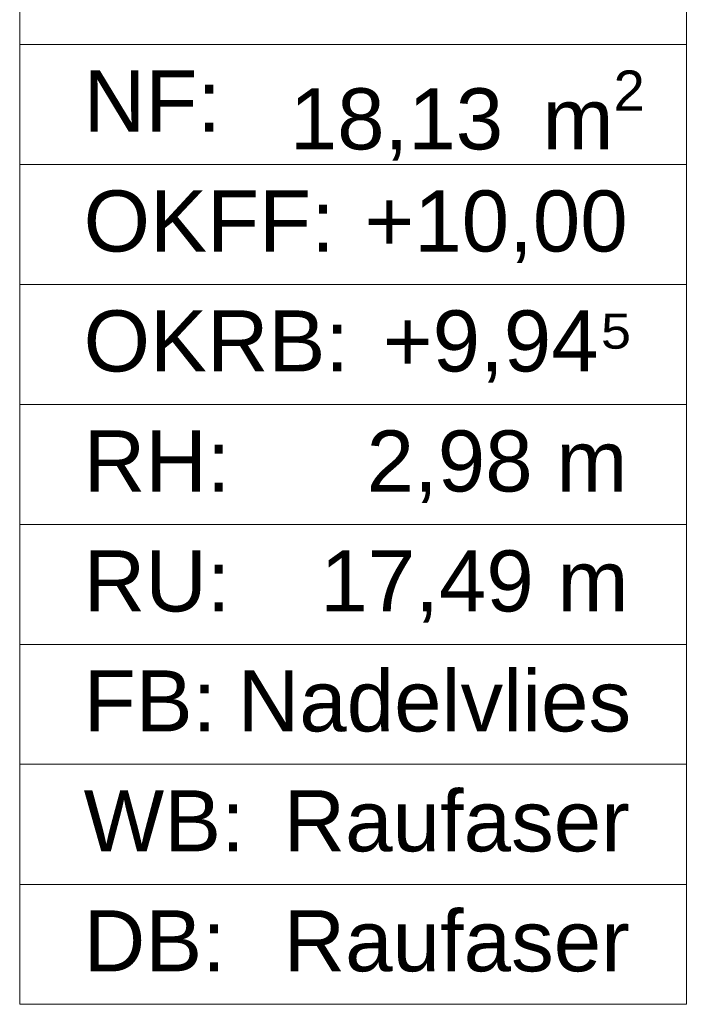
# Model space of a CAD drawing. Header units: metres. Extents: x -3.6 to 84.5, y -11 to 16.8.
# Tile 112 of 161: x 28.3 to 29.1, y 0.9 to 2.2. Entities that reach past the tile are written whole.
import ezdxf

# ---------------------------------------------------------------- set-up
doc = ezdxf.new("R2010")
doc.units = ezdxf.units.M
doc.header["$MEASUREMENT"] = 0
doc.layers.add('401 - Zone.Raum_ Raumbegrenzung_ Whg.', color=7, linetype='Continuous')
doc.styles.add('ERSTELLTER_STIL_2', font='txt')

msp = doc.modelspace()

# ---------------------------------------------------------------- linework, layer by layer
at = {"layer": '401 - Zone.Raum_ Raumbegrenzung_ Whg.', "color": 7, "linetype": 'Continuous', "lineweight": 9}
for p, q in [((28.3091, 2.6408), (28.3091, 0.9417)), ((29.128, 0.9417), (29.128, 2.6408)), ((28.3091, 2.1203), (28.3091, 2.2676)), ((29.128, 2.2676), (29.128, 2.1203)), ((29.128, 2.1203), (28.3091, 2.1203)), ((28.3091, 2.1203), (29.128, 2.1203)), ((28.3091, 1.973), (28.3091, 2.1203)), ((29.128, 2.1203), (29.128, 1.973)), ((29.128, 1.973), (28.3091, 1.973)), ((28.3091, 1.973), (29.128, 1.973)), ((28.3091, 1.8256), (28.3091, 1.973)), ((29.128, 1.973), (29.128, 1.8256)), ((29.128, 1.8256), (28.3091, 1.8256)), ((28.3091, 1.8256), (29.128, 1.8256)), ((28.3091, 1.6783), (28.3091, 1.8256)), ((29.128, 1.8256), (29.128, 1.6783)), ((29.128, 1.6783), (28.3091, 1.6783)), ((28.3091, 1.6783), (29.128, 1.6783)), ((28.3091, 1.531), (28.3091, 1.6783)), ((29.128, 1.6783), (29.128, 1.531)), ((29.128, 1.531), (28.3091, 1.531)), ((28.3091, 1.531), (29.128, 1.531)), ((28.3091, 1.3837), (28.3091, 1.531)), ((29.128, 1.531), (29.128, 1.3837)), ((29.128, 1.3837), (28.3091, 1.3837)), ((28.3091, 1.3837), (29.128, 1.3837)), ((28.3091, 1.2364), (28.3091, 1.3837)), ((29.128, 1.3837), (29.128, 1.2364)), ((29.128, 1.2364), (28.3091, 1.2364)), ((28.3091, 1.2364), (29.128, 1.2364)), ((28.3091, 1.089), (28.3091, 1.2364)), ((29.128, 1.2364), (29.128, 1.089)), ((29.128, 1.089), (28.3091, 1.089)), ((28.3091, 1.089), (29.128, 1.089)), ((28.3091, 0.9417), (28.3091, 1.089)), ((29.128, 1.089), (29.128, 0.9417)), ((28.3091, 0.9417), (29.128, 0.9417)), ((29.128, 0.9417), (28.3091, 0.9417))]:
    msp.add_line(p, q, dxfattribs=at)

# ---------------------------------------------------------------- texts
at = {"layer": '401 - Zone.Raum_ Raumbegrenzung_ Whg.', "color": 7, "lineweight": 9, "char_height": 0.075, "attachment_point": 1, "style": 'ERSTELLTER_STIL_2'}
for s, insert in [('\\A1;{\\pqj;\\pt0;\\fArial|b0|i0|c0|p38;NF: }', (28.3877, 2.0884)), ('\\A1;{\\pql;\\pt0,0.05;\\fArial|b0|i0|c0|p38;18,13\\fArial|b0|i0|c0|p38;\\A1{\\H.66x;\\S^  ;}\\fArial|b0|i0|c0|p38; m\\fArial|b0|i0|c0|p38;\\A1{\\H.66x;\\S2^  ;}}', (28.6408, 2.0884)), ('\\A1;{\\pqj;\\pt0;\\fArial|b0|i0|c0|p38;OKFF: }', (28.3877, 1.9411)), ('\\A1;{\\pqj;\\pt0;\\fArial|b0|i0|c0|p38;+10,00}', (28.7326, 1.9411)), ('\\A1;{\\pqj;\\pt0;\\fArial|b0|i0|c0|p38;+9,94⁵}', (28.7552, 1.7938)), ('\\A1;{\\pqj;\\pt0;\\fArial|b0|i0|c0|p38;OKRB: }', (28.3877, 1.7938)), ('\\A1;{\\pqj;\\pt0;\\fArial|b0|i0|c0|p38;RH: }', (28.3877, 1.6464)), ('\\A1;{\\pqj;\\pt0;\\fArial|b0|i0|c0|p38;2,98 m}', (28.7353, 1.6464)), ('\\A1;{\\pqj;\\pt0;\\fArial|b0|i0|c0|p38;17,49 m}', (28.6784, 1.4991)), ('\\A1;{\\pqj;\\pt0;\\fArial|b0|i0|c0|p38;RU: }', (28.3877, 1.4991)), ('\\A1;{\\pqj;\\pt0;\\fArial|b0|i0|c0|p38;Nadelvlies}', (28.5769, 1.3518)), ('\\A1;{\\pqj;\\pt0;\\fArial|b0|i0|c0|p38;FB: }', (28.3877, 1.3518)), ('\\A1;{\\pqj;\\pt0;\\fArial|b0|i0|c0|p38;Raufaser}', (28.6332, 1.2045)), ('\\A1;{\\pqj;\\pt0;\\fArial|b0|i0|c0|p38;WB: }', (28.3877, 1.2045)), ('\\A1;{\\pqj;\\pt0;\\fArial|b0|i0|c0|p38;Raufaser}', (28.6332, 1.0572)), ('\\A1;{\\pqj;\\pt0;\\fArial|b0|i0|c0|p38;DB: }', (28.3877, 1.0572))]:
    msp.add_mtext(s, dxfattribs=dict(at, insert=insert))

doc.saveas('drawing.dxf')
